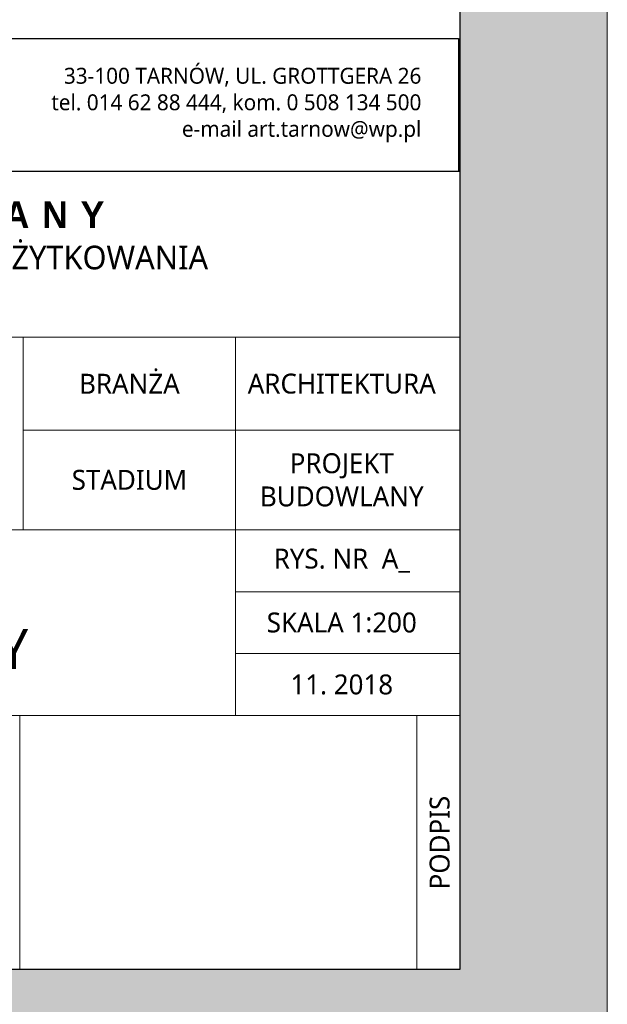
# Model space of a CAD drawing. Header units: millimetres. Extents: x -221 to 149158, y -114258 to 0.
# Tile 83 of 219: x 90872 to 91669, y -56073 to -54738. Entities that reach past the tile are written whole.
import ezdxf

# ---------------------------------------------------------------- set-up
doc = ezdxf.new("R2010")
doc.units = ezdxf.units.MM
doc.layers.get('0').update_dxf_attribs({"lineweight": 0})
doc.layers.add('A-opisram.ART', color=250, linetype='Continuous', lineweight=0)
doc.layers.add('opis..KF', color=250, linetype='Continuous', lineweight=15)
doc.layers.add('A-pomocram.ART', color=254, linetype='Continuous', lineweight=0, plot=False)
doc.layers.add('A-przekrycieram.ART', color=7, linetype='Continuous', lineweight=0, true_color=0xffffff)
doc.styles.add('ARCH', font='segoeuil.ttf')

# ---------------------------------------------------------------- blocks, each defined once
blk = doc.blocks.new('*U1674')
at = {"layer": 'A-przekrycieram.ART'}
h = blk.add_hatch(color=256, dxfattribs=at)
h.dxf.hatch_style = 1
h.paths.add_polyline_path([(0, 4200), (5940, 4200), (5940, 0), (0, 0)])
h.paths.add_polyline_path([(200, 4100), (5840, 4100), (5840, 100), (200, 100)], flags=16)
at = {"layer": 'A-opisram.ART', "lineweight": 30}
blk.add_lwpolyline([(200, 4100), (5840, 4100), (5840, 100), (200, 100)], close=True, dxfattribs=at)
at = {"layer": 'A-pomocram.ART'}
blk.add_lwpolyline([(0, 4200), (5940, 4200), (5940, 0), (0, 0)], close=True, dxfattribs=at)
blk = doc.blocks.new('A$C3E4B4AA6')
at = {"layer": 'opis..KF', "lineweight": 30}
blk.add_lwpolyline([(0, 100), (933, 100), (933, 0), (0, 0)], close=True, dxfattribs=at)
at = {"layer": 'opis..KF', "insert": (905, 50), "char_height": 12, "width": 336.0963, "attachment_point": 6, "style": 'ARCH'}
blk.add_mtext('33-100 TARNÓW, UL. GROTTGERA 26\\Ptel. 014 62 88 444, kom. 0 508 134 500\\Pe-mail art.tarnow@wp.pl', dxfattribs=at)

msp = doc.modelspace()

# ---------------------------------------------------------------- linework, layer by layer
at = {"layer": 'opis..KF'}
for points in [[(91468.68, -54943.26), (89787.56, -54943.26), (89787.56, -55168.26), (91468.68, -55168.26)], [(90093.56, -55168.26), (90876.56, -55168.26), (90876.56, -55429.26), (90093.56, -55429.26)], [(90876.56, -55168.26), (91164.56, -55168.26), (91164.56, -55294.26), (90876.56, -55294.26)], [(91164.56, -55168.26), (91468.68, -55168.26), (91468.68, -55294.26), (91164.56, -55294.26)], [(90876.56, -55294.26), (91164.56, -55294.26), (91164.56, -55429.26), (90876.56, -55429.26)], [(91164.56, -55294.26), (91468.68, -55294.26), (91468.68, -55429.26), (91164.56, -55429.26)], [(91164.56, -55429.26), (90093.56, -55429.26), (90093.56, -55681.26), (91164.56, -55681.26)], [(91164.56, -55429.26), (91468.68, -55429.26), (91468.68, -55513.26), (91164.56, -55513.26)], [(91164.56, -55513.26), (91468.68, -55513.26), (91468.68, -55597.26), (91164.56, -55597.26)], [(91164.56, -55597.26), (91468.68, -55597.26), (91468.68, -55681.26), (91164.56, -55681.26)], [(90093.56, -55681.26), (90872.04, -55681.26), (90872.04, -56025.76), (90093.56, -56025.76)], [(91468.68, -55681.26), (91452.56, -55681.26), (91452.56, -55681.26), (90872.04, -55681.26), (90872.04, -56025.76), (91468.68, -56025.76)], [(91410.56, -56025.76), (91410.56, -55681.26), (91468.68, -55681.26), (91468.68, -56025.76)]]:
    msp.add_lwpolyline(points, close=True, dxfattribs=at)

# ---------------------------------------------------------------- block references
at = {"xscale": 2, "yscale": 2, "zscale": 2}
msp.add_blockref('*U1674', (79788.68, -56225.76), dxfattribs=at)
at = {"layer": 'opis..KF', "xscale": 1.8, "yscale": 1.8, "zscale": 1.8}
msp.add_blockref('A$C3E4B4AA6', (89787.56, -54943.26), dxfattribs=at)

# ---------------------------------------------------------------- texts
at = {"layer": 'opis..KF', "attachment_point": 5, "style": 'ARCH'}
for s, insert, char_height, width in [('\\A1;{\\fCentury Gothic|b1|i0|c238|p34;\\T1.5;PROJEKT BUDOWLANY\\P\\fSegoe UI Light|b0|i0|c238|p34;\\H0.88889x;\\T1;PRZEBUDOWA ORAZ ZMIANA SPOSOBU UŻYTKOWANIA \\PSTRYCHU NA SALE LEKCYJNE}', (90583.34, -55061.04), 36, 1819.3166), ('\\A1;BRANŻA', (91020.56, -55231.26), 27, 288), ('\\A1;ARCHITEKTURA', (91308.56, -55231.26), 27, 288), ('\\A1;PROJEKT BUDOWLANY', (91308.56, -55361.76), 27, 288), ('\\A1;STADIUM', (91020.56, -55361.76), 27, 288), ('\\A1;RYS. NR  A_', (91308.56, -55471.26), 27, 288), ('\\A1;RZUT PARTERU\\PSTAN ISTNIEJĄCY', (90602.9, -55554.28), 54, 1827.2551), ('\\A1;SKALA 1:200', (91308.56, -55555.26), 27, 288), ('\\A1;11. 2018', (91308.56, -55639.26), 27, 288)]:
    msp.add_mtext(s, dxfattribs=dict(at, insert=insert, char_height=char_height, width=width))
at = {"layer": 'opis..KF', "insert": (91441.41, -55853.51), "char_height": 27, "width": 344.5, "attachment_point": 5, "rotation": 90, "style": 'ARCH'}
msp.add_mtext('\\A1;PODPIS', dxfattribs=at)

doc.saveas('drawing.dxf')
